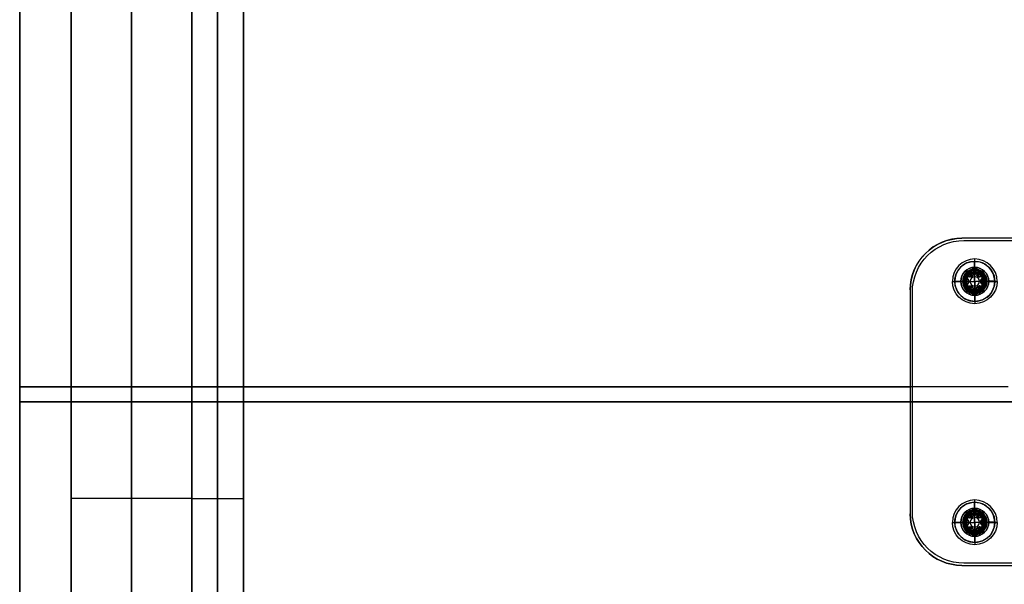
# Model space of a CAD drawing. Header units: millimetres. Extents: x -250 to 250, y -226 to 214.
# Tile 163 of 240: x -250 to -21, y -48 to 83. Entities that reach past the tile are written whole.
import ezdxf

# ---------------------------------------------------------------- set-up
doc = ezdxf.new("R2010")
doc.units = ezdxf.units.MM
doc.layers.add('Livello 01', color=7, linetype='Continuous')

# ---------------------------------------------------------------- blocks, each defined once
blk = doc.blocks.new('MCP141A13_03')
at = {"layer": 'Livello 01', "color": 253, "true_color": 0x999999}
for p, q in [((-238, 6, 216.5), (-43, 6, 216.5)), ((-43, 6, 220), (-43, 1, 220)), ((-43, 3.5, 194), (-43, 3.5, 246)), ((-31, 3.5, 258), (31, 3.5, 258)), ((31, 3.5, 182), (-31, 3.5, 182)), ((-21, 1, 220), (-43, 1, 220)), ((-28, -6, 244.75), (-28, 1, 244.75)), ((-28, -6, 188.75), (-28, 1, 188.75)), ((-28, -6, 195.25), (-28, 1, 195.25)), ((-28, -6, 251.25), (-28, 1, 251.25)), ((-15, -6, 220), (-250, -6, 220))]:
    blk.add_line(p, q, dxfattribs=at)
at = {"layer": 'Livello 01', "color": 253, "true_color": 0x999999, "extrusion": (0, 0, -1)}
blk.add_arc((238, -6, -216.5), 12, 0, 90, dxfattribs=at)
at = {"layer": 'Livello 01', "color": 253, "true_color": 0x999999, "extrusion": (0, 1, 0)}
for centre, radius, start, end in [((31, 194, 6), 12, 270, 0), ((31, 246, 6), 12, 360, 90), ((31, 194, 1), 12, 270, 0), ((31, 246, 1), 12, 360, 90), ((28, 248, -2.5), 3.25, 180, 0), ((28, 192, -2.5), 3.25, 180, 0), ((28, 192, -2.5), 3.25, 0, 180), ((28, 248, -2.5), 3.25, 0, 180), ((28, 248, -6), 3.25, 180, 0), ((28, 192, -6), 3.25, 180, 0)]:
    blk.add_arc(centre, radius, start, end, dxfattribs=at)
at = {"layer": 'Livello 01', "color": 253, "true_color": 0x999999, "extrusion": (0, -1, 0)}
for centre, radius, start, end in [((-31, 194, -3.5), 12, 180, 270), ((-31, 246, -3.5), 12, 90, 180), ((-28, 248, -1), 3.25, 180, 0), ((-28, 192, -1), 3.25, 180, 0), ((-28, 192, -1), 3.25, 0, 180), ((-28, 248, -1), 3.25, 0, 180), ((-28, 192, 6), 3.25, 0, 180), ((-28, 248, 6), 3.25, 0, 180)]:
    blk.add_arc(centre, radius, start, end, dxfattribs=at)
at = {"layer": 'Livello 01', "color": 253, "true_color": 0x999999}
for points in [[(-238, 6, 428), (-238, 6, 5)], [(-43, 6, 194), (-43, 6, 246)], [(-43, 1, 246), (-43, 6, 246)], [(-43, 1, 194), (-43, 6, 194)], [(31, 6, 182), (-31, 6, 182)], [(-31, 6, 258), (31, 6, 258)], [(-31, 6, 258), (-31, 1, 258)], [(-31, 6, 182), (-31, 1, 182)], [(-43, 1, 194), (-43, 1, 246)], [(-31.25, -6, 248), (-31.25, 1, 248)], [(-31.25, -6, 192), (-31.25, 1, 192)], [(31, 1, 182), (-31, 1, 182)], [(-31, 1, 258), (31, 1, 258)], [(-24.75, 1, 248), (-24.75, -6, 248)], [(-24.75, 1, 192), (-24.75, -6, 192)], [(-250, -6, 5), (-250, -6, 428)]]:
    blk.add_open_spline(points, degree=1, dxfattribs=at)
blk = doc.blocks.new('MCP141A14_03')
at = {"layer": 'Livello 01', "color": 253, "true_color": 0x999999}
for p, q in [((-250, 6, 220), (-10.5, 6, 220)), ((-20.2, -6, 216.5), (-238, -6, 216.5))]:
    blk.add_line(p, q, dxfattribs=at)
at = {"layer": 'Livello 01', "color": 253, "true_color": 0x999999, "extrusion": (0, 0, -1)}
blk.add_arc((238, 6, -216.5), 12, 270, 0, dxfattribs=at)
at = {"layer": 'Livello 01', "color": 253, "true_color": 0x999999}
for points in [[(-250, 6, 428), (-250, 6, 5)], [(-238, -6, 5), (-238, -6, 428)]]:
    blk.add_open_spline(points, degree=1, dxfattribs=at)
blk = doc.blocks.new('MCP141A10_01')
at = {"layer": 'Livello 01', "color": 253, "true_color": 0x999999}
for p, q in [((-185.5, 14, 6), (185.5, 14, 6)), ((0, 14), (0, 14, 12)), ((0, -14, 12), (0, 14, 12)), ((0, -14), (0, 14)), ((185.5, 0, 12), (-185.5, 0, 12)), ((185.5, 0), (-185.5, 0)), ((185.5, -14, 6), (-185.5, -14, 6)), ((0, -14), (0, -14, 12))]:
    blk.add_line(p, q, dxfattribs=at)
for points in [[(-185.5, 14), (185.5, 14)], [(185.5, 14, 12), (-185.5, 14, 12)], [(185.5, -14), (-185.5, -14)], [(-185.5, -14, 12), (185.5, -14, 12)]]:
    blk.add_open_spline(points, degree=1, dxfattribs=at)
blk = doc.blocks.new('MCP141A09_01')
at = {"layer": 'Livello 01', "color": 253, "true_color": 0x999999}
for p, q in [((-185.5, 55, 6), (185.5, 55, 6)), ((0, 55), (0, 55, 12)), ((0, -55, 12), (0, 55, 12)), ((0, -55), (0, 55)), ((185.5, 0, 12), (-185.5, 0, 12)), ((185.5, 0), (-185.5, 0)), ((185.5, -55, 6), (-185.5, -55, 6)), ((0, -55), (0, -55, 12))]:
    blk.add_line(p, q, dxfattribs=at)
for points in [[(-185.5, 55), (185.5, 55)], [(185.5, 55, 12), (-185.5, 55, 12)], [(185.5, -55), (-185.5, -55)], [(-185.5, -55, 12), (185.5, -55, 12)]]:
    blk.add_open_spline(points, degree=1, dxfattribs=at)
blk = doc.blocks.new('VTM05X25STIN0')
at = {"layer": 'Livello 01', "color": 250, "true_color": 0x404040}
for p, q in [((0, 4.65, -0.55), (0, 4.65)), ((0, 2.5, -2.7), (0, 4.65, -0.55)), ((0, 2.53), (0, 4.65)), ((0, 1.97, -0.14), (0, 2.53)), ((0, 2.5, -25), (0, 2.5, -4.3)), ((0, -2.5, -25), (0, 2.5, -25)), ((-2.53, 0), (-4.65, 0)), ((-1.94, 0, -0.15), (-1.94, 0)), ((-1.36, 0), (-1.94, 0)), ((-1.75, 0.84, -1.51), (-1.75, 0.84, -0.15)), ((-1.75, -0.82), (-1.75, 0.82)), ((-1.45, 1.14, -1.55), (-1.45, 1.14)), ((-0.4, 1.46), (-1.27, 1.46)), ((-1.08, 1.07, -1.66), (-1.08, 1.07)), ((-0.88, 1.1), (-0.88, 1.73)), ((0, 2.2, -3.56), (0, 2.2, -3.44)), ((0, 0, -2.22), (0, 1.97, -1.5)), ((0, 1.97, -1.5), (0, 1.97, -0.14)), ((1.27, 1.46), (0.4, 1.46)), ((0.88, 1.1), (0.88, 1.73)), ((1.08, 1.07, -1.66), (1.08, 1.07)), ((1.45, 1.14, -1.55), (1.45, 1.14)), ((1.65, -0.61), (1.65, 0.61)), ((1.75, 0.84, -1.51), (1.75, 0.84, -0.15)), ((-2.5, 0, -25), (2.5, 0, -25)), ((-1.75, -0.84, -1.51), (-1.75, -0.84, -0.15)), ((-1.45, -1.14, -1.55), (-1.45, -1.14)), ((-0.4, -1.46), (-1.27, -1.46)), ((-1.08, -1.07, -1.66), (-1.08, -1.07)), ((-0.88, -1.73), (-0.88, -1.1)), ((0, 0, -2.22), (0, -1.98, -1.5)), ((0, -1.98, -0.14), (0, -2.53)), ((0, -1.98, -1.5), (0, -1.98, -0.14)), ((0, -2.2, -3.56), (0, -2.2, -3.44)), ((1.27, -1.46), (0.4, -1.46)), ((0.88, -1.73), (0.88, -1.1)), ((1.08, -1.07, -1.66), (1.08, -1.07)), ((1.94, 0), (1.36, 0)), ((1.45, -1.14, -1.55), (1.45, -1.14)), ((1.75, -0.84, -1.51), (1.75, -0.84, -0.15)), ((4.65, 0), (2.53, 0)), ((0, -2.5, -25), (0, -2.5, -4.3)), ((0, -2.5, -2.7), (0, -4.65, -0.55)), ((0, -4.65), (0, -2.53)), ((0, -4.65, -0.55), (0, -4.65))]:
    blk.add_line(p, q, dxfattribs=at)
for centre, radius, start, end in [((0, 0, -0.55), 4.65, 360, 180), ((0, 0, -0.28), 4.65, 360, 180), ((0, 0, -2.64), 2.56, 360, 180), ((0, 0), 2.53, 360, 180), ((0, 0, -2.7), 2.5, 360, 180), ((0, 0, -25), 2.5, 360, 180), ((0, 0, -14.65), 2.5, 360, 180), ((0, 0, -0.28), 4.65, 180, 360), ((0, 0, -14.65), 2.5, 180, 360), ((0, 0, -3.56), 2.2, 360, 180), ((0, 0, -3.5), 2.2, 360, 180), ((0, 0, -3.56), 2.2, 360, 180), ((0, 0, -3.5), 2.2, 180, 360), ((0, 0, -0.15), 1.94, 154.7362, 180), ((0, 0, -0.08), 1.94, 154.7362, 205.2638), ((0, 0, -0.15), 1.94, 180, 205.2638), ((-1.45, 0.84, -0.79), 0.3, 70.4154, 229.5846), ((-2.16, 0, -0.86), 0.8, 360, 49.5846), ((-2.16, 0, -0.86), 0.8, 310.4154, 360), ((0, 0, -0.15), 1.94, 94.7362, 145.2638), ((0, 0, -0.08), 1.94, 94.7362, 145.2638), ((-1.08, 1.87, -0.86), 0.8, 250.4154, 349.5846), ((0, 0, -1.82), 1.09, 360, 180), ((0, 0, -1.82), 1.09, 180, 360), ((0, 1.67, -0.79), 0.3, 10.4154, 169.5846), ((0, 0, -0.15), 1.94, 34.7362, 85.2638), ((0, 0, -0.08), 1.94, 34.7362, 85.2638), ((1.08, 1.87, -0.86), 0.8, 190.4154, 289.5846), ((1.45, 0.84, -0.79), 0.3, 310.4154, 109.5846), ((2.16, 0, -0.86), 0.8, 130.4154, 180), ((0, 0, -0.15), 1.94, 360, 25.2638), ((0, 0, -0.08), 1.94, 360, 25.2638), ((0, 0, -2.64), 2.56, 180, 360), ((0, 0, -2.7), 2.5, 180, 360), ((0, 0, -25), 2.5, 180, 360), ((0, 0, -3.56), 2.2, 180, 360), ((0, 0, -3.56), 2.2, 180, 360), ((-1.45, -0.84, -0.79), 0.3, 130.4154, 289.5846), ((0, 0, -0.15), 1.94, 214.7362, 265.2638), ((0, 0, -0.08), 1.94, 214.7362, 265.2638), ((-1.08, -1.87, -0.86), 0.8, 10.4154, 109.5846), ((0, -1.67, -0.79), 0.3, 190.4154, 349.5846), ((0, 0, -0.15), 1.94, 274.7362, 325.2638), ((0, 0, -0.08), 1.94, 274.7362, 325.2638), ((1.08, -1.87, -0.86), 0.8, 70.4154, 169.5846), ((1.45, -0.84, -0.79), 0.3, 250.4154, 49.5846), ((2.16, 0, -0.86), 0.8, 180, 229.5846), ((0, 0, -0.15), 1.94, 334.7362, 0), ((0, 0, -0.08), 1.94, 334.7362, 360)]:
    blk.add_arc(centre, radius, start, end, dxfattribs=at)
at = {"layer": 'Livello 01', "color": 250, "true_color": 0x404040, "extrusion": (0, 0, -1)}
for centre, radius, start, end in [((0, 0), 4.65, 0, 180), ((0, 0, 4.3), 2.5, 0, 180), ((0, 0), 4.65, 180, 0), ((0, 0), 2.53, 180, 0), ((0, 0, 4.3), 2.5, 180, 0), ((0, 0, 3.44), 2.2, 0, 180), ((0, 0, 3.44), 2.2, 180, 0), ((0, 0), 1.94, 334.7362, 25.2638), ((1.45, 0.84), 0.3, 310.4154, 357.8119), ((2.16, 0), 0.8, 130.4154, 180), ((2.16, 0), 0.8, 180, 229.5846), ((0, 0), 1.94, 34.7362, 85.2638), ((1.45, 0.84), 0.3, 62.1881, 109.5846), ((1.08, 1.87), 0.8, 190.4154, 289.5846), ((0, 1.67), 0.3, 10.4154, 57.8119), ((0, 1.67), 0.3, 122.1881, 169.5846), ((0, 0), 1.94, 94.7362, 145.2638), ((-1.08, 1.87), 0.8, 250.4154, 349.5846), ((-1.45, 0.84), 0.3, 70.4154, 117.8119), ((-2.16, 0), 0.8, 360, 49.5846), ((-1.45, 0.84), 0.3, 182.1881, 229.5846), ((0, 0), 1.94, 154.7362, 180), ((0, 0, 0.55), 4.65, 180, 360), ((1.45, -0.84), 0.3, 2.1881, 49.5846), ((1.45, -0.84), 0.3, 250.4154, 297.8119), ((0, 0), 1.94, 274.7362, 325.2638), ((1.08, -1.87), 0.8, 70.4154, 169.5846), ((0, -1.67), 0.3, 302.1881, 349.5846), ((0, 0), 1.94, 214.7362, 265.2638), ((0, -1.67), 0.3, 190.4154, 237.8119), ((-1.08, -1.87), 0.8, 10.4154, 109.5846), ((-1.45, -0.84), 0.3, 242.1881, 289.5846), ((-2.16, 0), 0.8, 310.4154, 360), ((-1.45, -0.84), 0.3, 130.4154, 177.8119), ((0, 0), 1.94, 180, 205.2638)]:
    blk.add_arc(centre, radius, start, end, dxfattribs=at)
at = {"layer": 'Livello 01', "color": 250, "true_color": 0x404040, "extrusion": (1, 0, 0)}
for centre, start, end in [((3.24, -3.56), 180, 225), ((3.24, -3.44), 135, 180)]:
    blk.add_arc(centre, 1.04, start, end, dxfattribs=at)
at = {"layer": 'Livello 01', "color": 250, "true_color": 0x404040, "extrusion": (0, -1, 0)}
for centre, start, end in [((-3.24, -3.44), 0, 45), ((-3.24, -3.56), 315, 360), ((3.24, -3.44), 135, 180), ((3.24, -3.56), 180, 225)]:
    blk.add_arc(centre, 1.04, start, end, dxfattribs=at)
at = {"layer": 'Livello 01', "color": 250, "true_color": 0x404040, "extrusion": (-1, 0, 0)}
for centre, start, end in [((3.24, -3.44), 135, 180), ((3.24, -3.56), 180, 225)]:
    blk.add_arc(centre, 1.04, start, end, dxfattribs=at)
at = {"layer": 'Livello 01', "color": 250, "true_color": 0x404040}
for points in [[(-4.65, 0, -0.55), (-4.65, 0)], [(-2.53, 0), (-1.94, 0, -0.15)], [(-2.5, 0, -25), (-2.5, 0, -4.3)], [(-2.2, 0, -3.56), (-2.2, 0, -3.44)], [(-1.75, 0.83), (-1.75, 0.83, -0.15)], [(-1.65, 0.61, -1.58), (-1.65, 0.61)], [(-1.59, 1.1, -0.15), (-1.59, 1.1)], [(-1.36, 0, -1.72), (-1.36, 0)], [(-1.36, 0, -1.72), (0, 0, -2.22)], [(-1.35, 1.12), (-1.35, 1.12, -1.58)], [(-0.3, 1.73, -1.58), (-0.3, 1.73)], [(-0.16, 1.93), (-0.16, 1.93, -0.15)], [(0, 0, -2.22), (1.36, 0, -1.72)], [(0.16, 1.93, -0.15), (0.16, 1.93)], [(0.3, 1.73), (0.3, 1.73, -1.58)], [(1.35, 1.12, -1.58), (1.35, 1.12)], [(1.59, 1.1), (1.59, 1.1, -0.15)], [(1.65, 0.61), (1.65, 0.61, -1.58)], [(1.75, 0.83, -0.15), (1.75, 0.83)], [(-2.5, 0, -2.7), (-4.65, 0, -0.55)], [(-1.75, -0.83, -0.15), (-1.75, -0.83)], [(-1.65, -0.61), (-1.65, -0.61, -1.58)], [(-1.59, -1.1), (-1.59, -1.1, -0.15)], [(-1.35, -1.12, -1.58), (-1.35, -1.12)], [(-0.3, -1.73), (-0.3, -1.73, -1.58)], [(-0.16, -1.93, -0.15), (-0.16, -1.93)], [(0.16, -1.93), (0.16, -1.93, -0.15)], [(0.3, -1.73, -1.58), (0.3, -1.73)], [(1.35, -1.12), (1.35, -1.12, -1.58)], [(1.36, 0, -1.72), (1.36, 0)], [(1.59, -1.1, -0.15), (1.59, -1.1)], [(1.65, -0.61, -1.58), (1.65, -0.61)], [(1.75, -0.83), (1.75, -0.83, -0.15)], [(1.94, 0, -0.15), (1.94, 0)], [(1.94, 0, -0.15), (2.53, 0)], [(2.2, 0, -3.44), (2.2, 0, -3.56)], [(4.65, 0, -0.55), (2.5, 0, -2.7)], [(2.5, 0, -4.3), (2.5, 0, -25)], [(4.65, 0), (4.65, 0, -0.55)]]:
    blk.add_open_spline(points, degree=1, dxfattribs=at)
for points, knots in [([(-1.65, 0.61, -1.58), (-1.7, 0.65, -1.56), (-1.73, 0.71, -1.54), (-1.76, 0.85, -1.51), (-1.75, 0.93, -1.5), (-1.67, 1.05, -1.5), (-1.62, 1.1, -1.51), (-1.48, 1.14, -1.54), (-1.41, 1.14, -1.56), (-1.35, 1.12, -1.58)], [-0.8702209, -0.8702209, -0.8702209, -0.8702209, -0.6526656, -0.6526656, -0.4351104, -0.4351104, -0.2175552, -0.2175552, 0, 0, 0, 0]), ([(-1.75, 0.83, -0.15), (-1.75, 0.88, -0.14), (-1.74, 0.94, -0.14), (-1.68, 1.04, -0.14), (-1.64, 1.08, -0.14), (-1.59, 1.1, -0.15)], [0, 0, 0, 0, 0.1712108, 0.1712108, 0.3424217, 0.3424217, 0.3424217, 0.3424217]), ([(-1.36, 0, -1.72), (-1.36, 0.12, -1.72), (-1.39, 0.24, -1.71), (-1.49, 0.45, -1.65), (-1.56, 0.54, -1.62), (-1.65, 0.61, -1.58)], [-0.7163168, -0.7163168, -0.7163168, -0.7163168, -0.3581584, -0.3581584, 0, 0, 0, 0]), ([(-1.65, -0.61, -1.58), (-1.56, -0.54, -1.62), (-1.49, -0.44, -1.65), (-1.39, -0.24, -1.71), (-1.36, -0.12, -1.72), (-1.36, 0, -1.72)], [-0.7162915, -0.7162915, -0.7162915, -0.7162915, -0.3581457, -0.3581457, 0, 0, 0, 0]), ([(-1.35, 1.12, -1.58), (-1.24, 1.08, -1.62), (-1.13, 1.07, -1.65), (-0.9, 1.09, -1.71), (-0.78, 1.12, -1.72), (-0.58, 1.24, -1.72), (-0.49, 1.32, -1.71), (-0.36, 1.51, -1.65), (-0.32, 1.62, -1.62), (-0.3, 1.73, -1.58)], [-1.432609, -1.432609, -1.432609, -1.432609, -1.074457, -1.074457, -0.716305, -0.716305, -0.358152, -0.358152, 0, 0, 0, 0]), ([(-0.3, 1.73, -1.58), (-0.28, 1.8, -1.56), (-0.25, 1.86, -1.54), (-0.14, 1.95, -1.51), (-0.07, 1.97, -1.5), (0.07, 1.97, -1.5), (0.14, 1.95, -1.51), (0.25, 1.86, -1.54), (0.28, 1.8, -1.56), (0.3, 1.73, -1.58)], [-0.8702209, -0.8702209, -0.8702209, -0.8702209, -0.6526656, -0.6526656, -0.4351104, -0.4351104, -0.2175552, -0.2175552, 0, 0, 0, 0]), ([(-0.16, 1.93, -0.15), (-0.11, 1.96, -0.14), (-0.06, 1.97, -0.14), (0.06, 1.97, -0.14), (0.11, 1.96, -0.14), (0.16, 1.93, -0.15)], [0, 0, 0, 0, 0.1712108, 0.1712108, 0.3424217, 0.3424217, 0.3424217, 0.3424217]), ([(0.3, 1.73, -1.58), (0.32, 1.62, -1.62), (0.36, 1.51, -1.65), (0.49, 1.32, -1.71), (0.58, 1.24, -1.72), (0.78, 1.12, -1.72), (0.9, 1.09, -1.71), (1.13, 1.07, -1.65), (1.24, 1.08, -1.62), (1.35, 1.12, -1.58)], [-1.432609, -1.432609, -1.432609, -1.432609, -1.074457, -1.074457, -0.716305, -0.716305, -0.358152, -0.358152, 0, 0, 0, 0]), ([(1.35, 1.12, -1.58), (1.41, 1.14, -1.56), (1.49, 1.14, -1.54), (1.62, 1.1, -1.51), (1.67, 1.05, -1.5), (1.75, 0.93, -1.5), (1.76, 0.85, -1.51), (1.73, 0.71, -1.54), (1.7, 0.65, -1.56), (1.65, 0.61, -1.58)], [-0.8702209, -0.8702209, -0.8702209, -0.8702209, -0.6526656, -0.6526656, -0.4351104, -0.4351104, -0.2175552, -0.2175552, 0, 0, 0, 0]), ([(1.65, 0.61, -1.58), (1.56, 0.54, -1.62), (1.49, 0.44, -1.65), (1.39, 0.24, -1.71), (1.36, 0.12, -1.72), (1.36, 0, -1.72)], [-0.7162915, -0.7162915, -0.7162915, -0.7162915, -0.3581457, -0.3581457, 0, 0, 0, 0]), ([(1.59, 1.1, -0.15), (1.64, 1.08, -0.14), (1.68, 1.04, -0.14), (1.74, 0.94, -0.14), (1.75, 0.88, -0.14), (1.75, 0.83, -0.15)], [0, 0, 0, 0, 0.1712108, 0.1712108, 0.3424217, 0.3424217, 0.3424217, 0.3424217]), ([(-1.35, -1.12, -1.58), (-1.41, -1.14, -1.56), (-1.49, -1.14, -1.54), (-1.62, -1.1, -1.51), (-1.67, -1.05, -1.5), (-1.75, -0.93, -1.5), (-1.76, -0.85, -1.51), (-1.73, -0.71, -1.54), (-1.7, -0.65, -1.56), (-1.65, -0.61, -1.58)], [-0.8702209, -0.8702209, -0.8702209, -0.8702209, -0.6526656, -0.6526656, -0.4351104, -0.4351104, -0.2175552, -0.2175552, 0, 0, 0, 0]), ([(-1.75, -0.83, -0.15), (-1.75, -0.88, -0.14), (-1.74, -0.94, -0.14), (-1.68, -1.04, -0.14), (-1.64, -1.08, -0.14), (-1.59, -1.1, -0.15)], [-0.3424217, -0.3424217, -0.3424217, -0.3424217, -0.1712108, -0.1712108, 0, 0, 0, 0]), ([(-0.3, -1.73, -1.58), (-0.32, -1.62, -1.62), (-0.36, -1.51, -1.65), (-0.49, -1.32, -1.71), (-0.58, -1.24, -1.72), (-0.78, -1.12, -1.72), (-0.9, -1.09, -1.71), (-1.13, -1.07, -1.65), (-1.24, -1.08, -1.62), (-1.35, -1.12, -1.58)], [-1.432609, -1.432609, -1.432609, -1.432609, -1.074457, -1.074457, -0.716305, -0.716305, -0.358152, -0.358152, 0, 0, 0, 0]), ([(0.3, -1.73, -1.58), (0.28, -1.8, -1.56), (0.25, -1.86, -1.54), (0.14, -1.95, -1.51), (0.07, -1.98, -1.5), (-0.07, -1.98, -1.5), (-0.14, -1.95, -1.51), (-0.25, -1.86, -1.54), (-0.28, -1.8, -1.56), (-0.3, -1.73, -1.58)], [-0.8702209, -0.8702209, -0.8702209, -0.8702209, -0.6526656, -0.6526656, -0.4351104, -0.4351104, -0.2175552, -0.2175552, 0, 0, 0, 0]), ([(-0.16, -1.93, -0.15), (-0.11, -1.96, -0.14), (-0.06, -1.98, -0.14), (0.06, -1.98, -0.14), (0.11, -1.96, -0.14), (0.16, -1.93, -0.15)], [-0.3424217, -0.3424217, -0.3424217, -0.3424217, -0.1712108, -0.1712108, 0, 0, 0, 0]), ([(1.35, -1.12, -1.58), (1.24, -1.08, -1.62), (1.13, -1.07, -1.65), (0.9, -1.09, -1.71), (0.78, -1.12, -1.72), (0.58, -1.24, -1.72), (0.49, -1.32, -1.71), (0.36, -1.51, -1.65), (0.32, -1.62, -1.62), (0.3, -1.73, -1.58)], [-1.432609, -1.432609, -1.432609, -1.432609, -1.074457, -1.074457, -0.716305, -0.716305, -0.358152, -0.358152, 0, 0, 0, 0]), ([(1.65, -0.61, -1.58), (1.7, -0.65, -1.56), (1.73, -0.71, -1.54), (1.76, -0.85, -1.51), (1.75, -0.93, -1.5), (1.67, -1.05, -1.5), (1.62, -1.1, -1.51), (1.48, -1.14, -1.54), (1.41, -1.14, -1.56), (1.35, -1.12, -1.58)], [-0.8702209, -0.8702209, -0.8702209, -0.8702209, -0.6526656, -0.6526656, -0.4351104, -0.4351104, -0.2175552, -0.2175552, 0, 0, 0, 0]), ([(1.36, 0, -1.72), (1.36, -0.12, -1.72), (1.39, -0.24, -1.71), (1.49, -0.45, -1.65), (1.56, -0.54, -1.62), (1.65, -0.61, -1.58)], [-0.7163168, -0.7163168, -0.7163168, -0.7163168, -0.3581584, -0.3581584, 0, 0, 0, 0]), ([(1.59, -1.1, -0.15), (1.64, -1.08, -0.14), (1.68, -1.04, -0.14), (1.74, -0.94, -0.14), (1.75, -0.88, -0.14), (1.75, -0.83, -0.15)], [-0.3424217, -0.3424217, -0.3424217, -0.3424217, -0.1712108, -0.1712108, 0, 0, 0, 0])]:
    blk.add_open_spline(points, degree=3, knots=knots, dxfattribs=at)
blk = doc.blocks.new('MCP144A03_03')
at = {"layer": 'Livello 01', "color": 253, "true_color": 0x999999}
for p, q in [((-30.5, 37.5, 2), (30.5, 37.5, 2)), ((0, 14, 4), (0, 37.5, 4)), ((0, 14), (0, 37.5)), ((0, 37.5), (0, 37.5, 4)), ((-28, 30.75, 1.55), (-28, 33.2, 4)), ((28, 30.75, 1.55), (28, 33.2, 4)), ((-28, 30.75), (-28, 30.75, 1.55)), ((28, 30.75), (28, 30.75, 1.55)), ((-42.5, -25.5, 2), (-42.5, 25.5, 2)), ((-28, 25.25, 1.55), (-28, 22.8, 4)), ((-28, 25.25), (-28, 25.25, 1.55)), ((28, 25.25, 1.55), (28, 22.8, 4)), ((28, 25.25), (28, 25.25, 1.55)), ((42.5, 25.5, 2), (42.5, -25.5, 2)), ((0, 14, 4), (0, 14)), ((-14, 0, 4), (-42.5, 0, 4)), ((-14, 0), (-42.5, 0)), ((-42.5, 0), (-42.5, 0, 4)), ((42.5, 0, 4), (14, 0, 4)), ((42.5, 0), (14, 0)), ((42.5, 0), (42.5, 0, 4)), ((0, -14, 4), (0, -14)), ((0, -37.5, 4), (0, -14, 4)), ((0, -37.5), (0, -14)), ((-28, -25.25, 1.55), (-28, -22.8, 4)), ((28, -25.25, 1.55), (28, -22.8, 4)), ((-28, -25.25), (-28, -25.25, 1.55)), ((28, -25.25), (28, -25.25, 1.55)), ((-28, -30.75, 1.55), (-28, -33.2, 4)), ((-28, -30.75), (-28, -30.75, 1.55)), ((28, -30.75, 1.55), (28, -33.2, 4)), ((28, -30.75), (28, -30.75, 1.55)), ((30.5, -37.5, 2), (-30.5, -37.5, 2)), ((0, -37.5), (0, -37.5, 4))]:
    blk.add_line(p, q, dxfattribs=at)
at = {"layer": 'Livello 01', "color": 253, "true_color": 0x999999, "extrusion": (0, 0, -1)}
for centre, radius, start, end in [((30.5, 25.5, -4), 12, 0, 90), ((30.5, 25.5), 12, 0, 90), ((30.5, 25.5, -2), 12, 0, 90), ((-30.5, 25.5, -4), 12, 90, 180), ((-30.5, 25.5), 12, 90, 180), ((-30.5, 25.5, -2), 12, 90, 180), ((28, 28, -1.55), 2.75, 0, 180), ((-28, 28, -1.55), 2.75, 0, 180), ((28, 28, -4), 5.2, 180, 0), ((-28, 28, -4), 5.2, 180, 0), ((0, 0, -2), 14, 0, 180), ((0, 0, -4), 14, 180, 0), ((0, 0, -2), 14, 180, 0), ((30.5, -25.5, -4), 12, 270, 0), ((30.5, -25.5), 12, 270, 0), ((30.5, -25.5, -2), 12, 270, 0), ((28, -28, -1.55), 2.75, 0, 180), ((-28, -28, -1.55), 2.75, 0, 180), ((-30.5, -25.5, -4), 12, 180, 270), ((-30.5, -25.5), 12, 180, 270), ((-30.5, -25.5, -2), 12, 180, 270), ((28, -28, -4), 5.2, 180, 0), ((-28, -28, -4), 5.2, 180, 0)]:
    blk.add_arc(centre, radius, start, end, dxfattribs=at)
at = {"layer": 'Livello 01', "color": 253, "true_color": 0x999999}
for centre, radius, start, end in [((-28, 28, 4), 5.2, 0, 180), ((28, 28, 4), 5.2, 0, 180), ((-28, 28, 1.66), 2.86, 0, 180), ((-28, 28), 2.75, 0, 180), ((-28, 28, 0.77), 2.75, 0, 180), ((28, 28, 1.66), 2.86, 0, 180), ((28, 28), 2.75, 360, 180), ((28, 28, 0.77), 2.75, 0, 180), ((-28, 28, 1.66), 2.86, 180, 0), ((-28, 28, 1.55), 2.75, 180, 0), ((-28, 28), 2.75, 180, 0), ((-28, 28, 0.77), 2.75, 180, 0), ((28, 28, 1.66), 2.86, 180, 0), ((28, 28, 1.55), 2.75, 180, 0), ((28, 28), 2.75, 180, 0), ((28, 28, 0.77), 2.75, 180, 0), ((0, 0, 4), 14, 0, 180), ((0, 0), 14, 0, 180), ((0, 0), 14, 180, 0), ((-28, -28, 4), 5.2, 0, 180), ((28, -28, 4), 5.2, 0, 180), ((-28, -28, 1.66), 2.86, 0, 180), ((28, -28, 1.66), 2.86, 0, 180), ((-28, -28), 2.75, 0, 180), ((-28, -28, 0.77), 2.75, 0, 180), ((28, -28), 2.75, 0, 180), ((28, -28, 0.77), 2.75, 0, 180), ((-28, -28, 1.66), 2.86, 180, 0), ((-28, -28, 1.55), 2.75, 180, 0), ((-28, -28), 2.75, 180, 0), ((-28, -28, 0.77), 2.75, 180, 0), ((28, -28, 1.66), 2.86, 180, 0), ((28, -28, 1.55), 2.75, 180, 0), ((28, -28), 2.75, 180, 0), ((28, -28, 0.77), 2.75, 180, 0)]:
    blk.add_arc(centre, radius, start, end, dxfattribs=at)
for points in [[(-30.5, 37.5, 4), (30.5, 37.5, 4)], [(-30.5, 37.5), (30.5, 37.5)], [(-30.5, 37.5, 4), (-30.5, 37.5)], [(30.5, 37.5), (30.5, 37.5, 4)], [(-33.2, 28, 4), (-30.75, 28, 1.55)], [(-30.75, 28, 1.55), (-30.75, 28)], [(-25.25, 28, 1.55), (-22.8, 28, 4)], [(-25.25, 28), (-25.25, 28, 1.55)], [(22.8, 28, 4), (25.25, 28, 1.55)], [(25.25, 28, 1.55), (25.25, 28)], [(30.75, 28, 1.55), (33.2, 28, 4)], [(30.75, 28), (30.75, 28, 1.55)], [(-42.5, -25.5, 4), (-42.5, 25.5, 4)], [(-42.5, -25.5), (-42.5, 25.5)], [(-42.5, 25.5), (-42.5, 25.5, 4)], [(42.5, 25.5, 4), (42.5, -25.5, 4)], [(42.5, 25.5), (42.5, -25.5)], [(42.5, 25.5, 4), (42.5, 25.5)], [(-14, 0, 4), (-14, 0)], [(14, 0), (14, 0, 4)], [(-42.5, -25.5, 4), (-42.5, -25.5)], [(42.5, -25.5), (42.5, -25.5, 4)], [(-33.2, -28, 4), (-30.75, -28, 1.55)], [(-30.75, -28, 1.55), (-30.75, -28)], [(-25.25, -28, 1.55), (-22.8, -28, 4)], [(-25.25, -28), (-25.25, -28, 1.55)], [(22.8, -28, 4), (25.25, -28, 1.55)], [(25.25, -28, 1.55), (25.25, -28)], [(30.75, -28, 1.55), (33.2, -28, 4)], [(30.75, -28), (30.75, -28, 1.55)], [(30.5, -37.5, 4), (-30.5, -37.5, 4)], [(30.5, -37.5), (-30.5, -37.5)], [(-30.5, -37.5), (-30.5, -37.5, 4)], [(30.5, -37.5, 4), (30.5, -37.5)]]:
    blk.add_open_spline(points, degree=1, dxfattribs=at)
blk = doc.blocks.new('MCP141A04_01')
at = {"layer": 'Livello 01', "color": 251, "true_color": 0x706969}
for p, q in [((0, 13.5, 166.5), (0, 13.5, -166.5)), ((0, 8.75, 166.5), (0, 13.5, 166.5)), ((0, 8.75, -166.5), (0, 13.5, -166.5)), ((0, 8.5, 126.35), (0, 8.75, 126.5)), ((0, 8.75, 126.5), (0, 8.75, 166.5)), ((0, 8.5, -126.35), (0, 8.75, -126.5)), ((0, 8.75, -126.5), (0, 8.75, -166.5)), ((0, 8.5, 126.35), (0, 8.5, -126.35)), ((-13.5, 0, 166.5), (-8.75, 0, 166.5)), ((-13.5, 0, -166.5), (-8.75, 0, -166.5)), ((8.75, 0, 166.5), (13.5, 0, 166.5)), ((8.75, 0, -166.5), (13.5, 0, -166.5)), ((0, -8.5, -126.35), (0, -8.75, -126.5)), ((0, -8.5, 126.35), (0, -8.75, 126.5)), ((0, -8.5, 126.35), (0, -8.5, -126.35)), ((0, -8.75, -126.5), (0, -8.75, -166.5)), ((0, -8.75, 126.5), (0, -8.75, 166.5)), ((0, -13.5, 166.5), (0, -8.75, 166.5)), ((0, -13.5, -166.5), (0, -8.75, -166.5)), ((0, -13.5, 166.5), (0, -13.5, -166.5))]:
    blk.add_line(p, q, dxfattribs=at)
at = {"layer": 'Livello 01', "color": 251, "true_color": 0x706969, "extrusion": (0, 0, -1)}
for centre, radius, start, end in [((0, 0, -166.5), 13.5, 0, 180), ((0, 0), 13.5, 0, 180), ((0, 0, -126.5), 8.75, 0, 180), ((0, 0, -166.5), 8.75, 0, 180), ((0, 0, 166.5), 8.75, 0, 180), ((0, 0, 146.5), 8.75, 0, 180), ((0, 0, -126.35), 8.5, 0, 180), ((0, 0), 8.5, 0, 180), ((0, 0), 13.5, 180, 0), ((0, 0, 126.5), 8.75, 180, 0), ((0, 0, -166.5), 8.75, 180, 0), ((0, 0, 146.5), 8.75, 180, 0), ((0, 0, 126.35), 8.5, 180, 0), ((0, 0), 8.5, 180, 0)]:
    blk.add_arc(centre, radius, start, end, dxfattribs=at)
at = {"layer": 'Livello 01', "color": 251, "true_color": 0x706969}
for centre, radius, start, end in [((0, 0, -166.5), 13.5, 0, 180), ((0, 0, -126.5), 8.75, 0, 180), ((0, 0, 146.5), 8.75, 0, 180), ((0, 0, -126.35), 8.5, 0, 180), ((0, 0, 166.5), 13.5, 180, 0), ((0, 0, -166.5), 13.5, 180, 0), ((0, 0, -166.5), 8.75, 180, 0), ((0, 0, 126.5), 8.75, 180, 0), ((0, 0, 146.5), 8.75, 180, 0), ((0, 0, 126.35), 8.5, 180, 0)]:
    blk.add_arc(centre, radius, start, end, dxfattribs=at)
for points in [[(-13.5, 0, -166.5), (-13.5, 0, 166.5)], [(-8.75, 0, -126.5), (-8.75, 0, -166.5)], [(-8.5, 0, -126.35), (-8.75, 0, -126.5)], [(-8.75, 0, 166.5), (-8.75, 0, 126.5)], [(-8.75, 0, 126.5), (-8.5, 0, 126.35)], [(-8.5, 0, 126.35), (-8.5, 0, -126.35)], [(8.75, 0, -126.5), (8.5, 0, -126.35)], [(8.5, 0, 126.35), (8.75, 0, 126.5)], [(8.5, 0, -126.35), (8.5, 0, 126.35)], [(8.75, 0, -166.5), (8.75, 0, -126.5)], [(8.75, 0, 126.5), (8.75, 0, 166.5)], [(13.5, 0, 166.5), (13.5, 0, -166.5)]]:
    blk.add_open_spline(points, degree=1, dxfattribs=at)
blk = doc.blocks.new('MCA141A03_02')
at = {"layer": 'Livello 01'}
for name, p in [('MCP144A03_03', (0, 0)), ('MCP141A04_01', (0, 0, -162.5))]:
    blk.add_blockref(name, p, dxfattribs=at)

msp = doc.modelspace()

# ---------------------------------------------------------------- block references
at = {"layer": 'Livello 01', "extrusion": (0, -1, -2.22045e-16)}
for name, p in [('MCP141A13_03', (0, 337.97, -214.03)), ('MCP141A14_03', (0, -0.03, -214.03))]:
    msp.add_blockref(name, p, dxfattribs=at)
at = {"layer": 'Livello 01', "extrusion": (3.26536e-16, 4.35382e-18, -1), "rotation": 270}
msp.add_blockref('MCP141A10_01', (224, -28.47, -241.97), dxfattribs=at)
at = {"layer": 'Livello 01'}
for name, p, rotation in [('MCP141A10_01', (-224, -28.47, 131.97), 89.99999999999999), ('MCA141A03_02', (0, -5.97, 339.97), 359.9999999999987), ('VTM05X25STIN0', (-28, 22.03, 343.97), 0.5122803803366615), ('VTM05X25STIN0', (-28, -33.97, 343.97), 0.5122803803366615)]:
    msp.add_blockref(name, p, dxfattribs=dict(at, rotation=rotation))
at = {"layer": 'Livello 01', "extrusion": (1, -2.32018e-32, 3.26536e-16), "rotation": 360}
msp.add_blockref('MCP141A09_01', (-28.47, 186.97, -210), dxfattribs=at)

doc.saveas('drawing.dxf')
